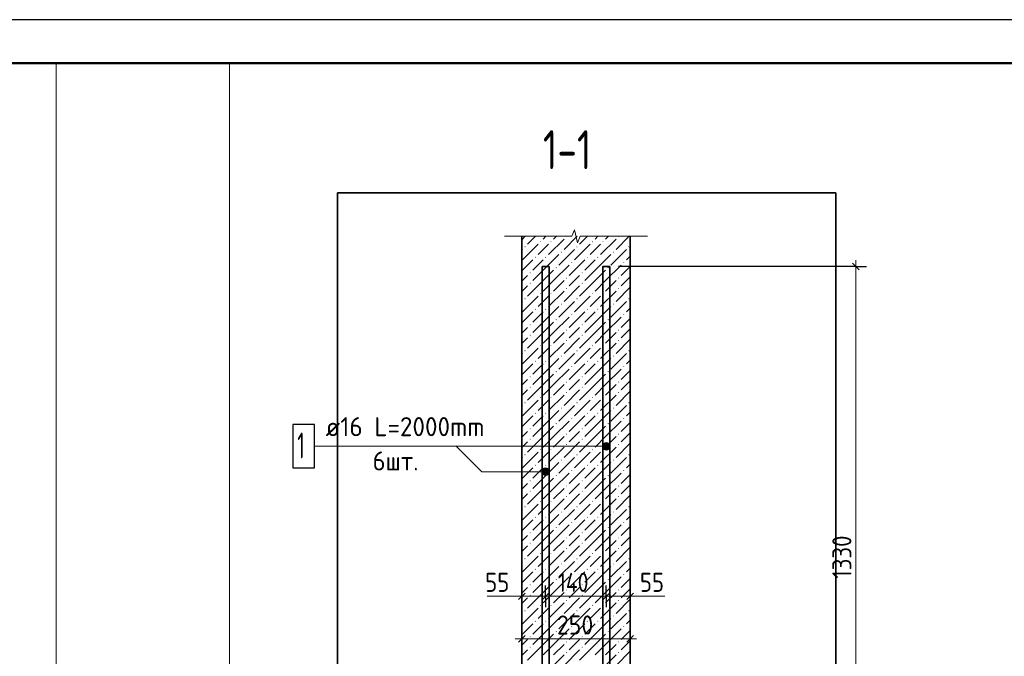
# Model space of a CAD drawing. Header units: millimetres. Extents: x 0 to 42000, y 0 to 29700.
# Tile 5 of 6: x 20580 to 31943, y 22352 to 29700. Entities that reach past the tile are written whole.
import ezdxf

# ---------------------------------------------------------------- set-up
doc = ezdxf.new("R2010")
doc.units = ezdxf.units.MM
for name, color, linetype, lineweight in [('Standard', 7, 'Continuous', 25), ('Выпуски арматуры Г-обр.', 52, 'Continuous', 25), ('ЖБ Пилон', 7, 'Continuous', 35), ('Размерная линия_ общее', 7, 'Continuous', 13), ('Текст_ общее', 7, 'Continuous', 25)]:
    doc.layers.add(name, color=color, linetype=linetype, lineweight=lineweight)
doc.styles.add('ISOCPEUR', font='txt')

msp = doc.modelspace()

# ---------------------------------------------------------------- hatches: boundary and pattern name
at = {"layer": 'Standard', "linetype": 'Continuous', "lineweight": 13, "transparency": 33554687}
for points in [[(27311, 24753), (27311, 24798), (27305, 24776)], [(27311, 24798), (27328, 24737), (27328, 24815)], [(27311, 24798), (27311, 24753), (27328, 24737)], [(27328, 24815), (27350, 24731), (27350, 24821)], [(27328, 24815), (27328, 24737), (27350, 24731)], [(27350, 24821), (27350, 24731), (27373, 24737)], [(27350, 24821), (27373, 24737), (27373, 24815)], [(27373, 24815), (27373, 24737), (27389, 24753)], [(27373, 24815), (27389, 24753), (27389, 24798)], [(27389, 24798), (27389, 24753), (27395, 24776)], [(26611, 24461), (26611, 24506), (26605, 24483)], [(26611, 24506), (26628, 24445), (26628, 24522)], [(26611, 24506), (26611, 24461), (26628, 24445)], [(26628, 24522), (26650, 24438), (26650, 24528)], [(26628, 24522), (26628, 24445), (26650, 24438)], [(26650, 24528), (26650, 24438), (26673, 24445)], [(26650, 24528), (26673, 24445), (26673, 24522)], [(26673, 24522), (26673, 24445), (26689, 24461)], [(26673, 24522), (26689, 24461), (26689, 24506)], [(26689, 24506), (26689, 24461), (26695, 24483)]]:
    msp.add_hatch(color=7, dxfattribs=at).paths.add_polyline_path(points)
at = {"layer": 'ЖБ Пилон', "linetype": 'Continuous', "lineweight": 18, "transparency": 33554687}
for points in [[(26885, 27198), (26888, 27200), (26896, 27200), (26898, 27198), (26892, 27191)], [(27485, 27198), (27488, 27200), (27496, 27200), (27498, 27198), (27492, 27191)], [(26405, 27078), (26412, 27084), (26418, 27078), (26412, 27071)], [(26585, 27138), (26592, 27144), (26598, 27138), (26592, 27131)], [(26705, 27138), (26712, 27144), (26718, 27138), (26712, 27131)], [(27005, 27078), (27012, 27084), (27018, 27078), (27012, 27071)], [(27185, 27138), (27192, 27144), (27198, 27138), (27192, 27131)], [(27305, 27138), (27312, 27144), (27318, 27138), (27312, 27131)], [(27605, 27078), (27612, 27084), (27618, 27078), (27612, 27071)], [(26525, 26958), (26532, 26964), (26538, 26958), (26532, 26951)], [(26645, 26958), (26652, 26964), (26658, 26958), (26652, 26951)], [(26825, 27018), (26832, 27024), (26838, 27018), (26832, 27011)], [(27125, 26958), (27132, 26964), (27138, 26958), (27132, 26951)], [(27245, 26958), (27252, 26964), (27258, 26958), (27252, 26951)], [(27425, 27018), (27432, 27024), (27438, 27018), (27432, 27011)], [(26765, 26838), (26772, 26844), (26778, 26838), (26772, 26831)], [(26945, 26898), (26952, 26904), (26958, 26898), (26952, 26891)], [(27365, 26838), (27372, 26844), (27378, 26838), (27372, 26831)], [(27545, 26898), (27552, 26904), (27558, 26898), (27552, 26891)], [(26465, 26778), (26472, 26784), (26478, 26778), (26472, 26771)], [(26885, 26718), (26892, 26724), (26898, 26718), (26892, 26711)], [(27065, 26778), (27072, 26784), (27078, 26778), (27072, 26771)], [(27485, 26718), (27492, 26724), (27498, 26718), (27492, 26711)], [(26465, 26658), (26472, 26664), (26478, 26658), (26472, 26651)], [(26885, 26598), (26892, 26604), (26898, 26598), (26892, 26591)], [(27065, 26658), (27072, 26664), (27078, 26658), (27072, 26651)], [(27485, 26598), (27492, 26604), (27498, 26598), (27492, 26591)], [(26405, 26478), (26412, 26484), (26418, 26478), (26412, 26471)], [(26585, 26538), (26592, 26544), (26598, 26538), (26592, 26531)], [(26705, 26538), (26712, 26544), (26718, 26538), (26712, 26531)], [(27005, 26478), (27012, 26484), (27018, 26478), (27012, 26471)], [(27185, 26538), (27192, 26544), (27198, 26538), (27192, 26531)], [(27305, 26538), (27312, 26544), (27318, 26538), (27312, 26531)], [(27605, 26478), (27612, 26484), (27618, 26478), (27612, 26471)], [(26525, 26358), (26532, 26364), (26538, 26358), (26532, 26351)], [(26645, 26358), (26652, 26364), (26658, 26358), (26652, 26351)], [(26825, 26418), (26832, 26424), (26838, 26418), (26832, 26411)], [(27125, 26358), (27132, 26364), (27138, 26358), (27132, 26351)], [(27245, 26358), (27252, 26364), (27258, 26358), (27252, 26351)], [(27425, 26418), (27432, 26424), (27438, 26418), (27432, 26411)], [(26945, 26298), (26952, 26304), (26958, 26298), (26952, 26291)], [(27545, 26298), (27552, 26304), (27558, 26298), (27552, 26291)], [(26465, 26178), (26472, 26184), (26478, 26178), (26472, 26171)], [(26765, 26238), (26772, 26244), (26778, 26238), (26772, 26231)], [(27065, 26178), (27072, 26184), (27078, 26178), (27072, 26171)], [(27365, 26238), (27372, 26244), (27378, 26238), (27372, 26231)], [(26465, 26058), (26472, 26064), (26478, 26058), (26472, 26051)], [(26885, 26118), (26892, 26124), (26898, 26118), (26892, 26111)], [(27065, 26058), (27072, 26064), (27078, 26058), (27072, 26051)], [(27485, 26118), (27492, 26124), (27498, 26118), (27492, 26111)], [(26585, 25938), (26592, 25944), (26598, 25938), (26592, 25931)], [(26705, 25938), (26712, 25944), (26718, 25938), (26712, 25931)], [(26885, 25998), (26892, 26004), (26898, 25998), (26892, 25991)], [(27185, 25938), (27192, 25944), (27198, 25938), (27192, 25931)], [(27305, 25938), (27312, 25944), (27318, 25938), (27312, 25931)], [(27485, 25998), (27492, 26004), (27498, 25998), (27492, 25991)], [(26405, 25878), (26412, 25884), (26418, 25878), (26412, 25871)], [(26825, 25818), (26832, 25824), (26838, 25818), (26832, 25811)], [(27005, 25878), (27012, 25884), (27018, 25878), (27012, 25871)], [(27425, 25818), (27432, 25824), (27438, 25818), (27432, 25811)], [(27605, 25878), (27612, 25884), (27618, 25878), (27612, 25871)], [(26525, 25758), (26532, 25764), (26538, 25758), (26532, 25751)], [(26645, 25758), (26652, 25764), (26658, 25758), (26652, 25751)], [(26945, 25698), (26952, 25704), (26958, 25698), (26952, 25691)], [(27125, 25758), (27132, 25764), (27138, 25758), (27132, 25751)], [(27245, 25758), (27252, 25764), (27258, 25758), (27252, 25751)], [(27545, 25698), (27552, 25704), (27558, 25698), (27552, 25691)], [(26465, 25578), (26472, 25584), (26478, 25578), (26472, 25571)], [(26765, 25638), (26772, 25644), (26778, 25638), (26772, 25631)], [(27065, 25578), (27072, 25584), (27078, 25578), (27072, 25571)], [(27365, 25638), (27372, 25644), (27378, 25638), (27372, 25631)], [(26465, 25458), (26472, 25464), (26478, 25458), (26472, 25451)], [(26885, 25518), (26892, 25524), (26898, 25518), (26892, 25511)], [(27065, 25458), (27072, 25464), (27078, 25458), (27072, 25451)], [(27485, 25518), (27492, 25524), (27498, 25518), (27492, 25511)], [(26585, 25338), (26592, 25344), (26598, 25338), (26592, 25331)], [(26705, 25338), (26712, 25344), (26718, 25338), (26712, 25331)], [(26885, 25398), (26892, 25404), (26898, 25398), (26892, 25391)], [(27185, 25338), (27192, 25344), (27198, 25338), (27192, 25331)], [(27305, 25338), (27312, 25344), (27318, 25338), (27312, 25331)], [(27485, 25398), (27492, 25404), (27498, 25398), (27492, 25391)], [(26405, 25278), (26412, 25284), (26418, 25278), (26412, 25271)], [(27005, 25278), (27012, 25284), (27018, 25278), (27012, 25271)], [(27605, 25278), (27612, 25284), (27618, 25278), (27612, 25271)], [(26525, 25158), (26532, 25164), (26538, 25158), (26532, 25151)], [(26645, 25158), (26652, 25164), (26658, 25158), (26652, 25151)], [(26825, 25218), (26832, 25224), (26838, 25218), (26832, 25211)], [(27125, 25158), (27132, 25164), (27138, 25158), (27132, 25151)], [(27245, 25158), (27252, 25164), (27258, 25158), (27252, 25151)], [(27425, 25218), (27432, 25224), (27438, 25218), (27432, 25211)], [(26765, 25038), (26772, 25044), (26778, 25038), (26772, 25031)], [(26945, 25098), (26952, 25104), (26958, 25098), (26952, 25091)], [(27365, 25038), (27372, 25044), (27378, 25038), (27372, 25031)], [(27545, 25098), (27552, 25104), (27558, 25098), (27552, 25091)], [(26465, 24978), (26472, 24984), (26478, 24978), (26472, 24971)], [(26885, 24918), (26892, 24924), (26898, 24918), (26892, 24911)], [(27065, 24978), (27072, 24984), (27078, 24978), (27072, 24971)], [(27485, 24918), (27492, 24924), (27498, 24918), (27492, 24911)], [(26465, 24858), (26472, 24864), (26478, 24858), (26472, 24851)], [(26885, 24798), (26892, 24804), (26898, 24798), (26892, 24791)], [(27065, 24858), (27072, 24864), (27078, 24858), (27072, 24851)], [(27485, 24798), (27492, 24804), (27498, 24798), (27492, 24791)], [(26405, 24678), (26412, 24684), (26418, 24678), (26412, 24671)], [(26585, 24738), (26592, 24744), (26598, 24738), (26592, 24731)], [(26705, 24738), (26712, 24744), (26718, 24738), (26712, 24731)], [(27005, 24678), (27012, 24684), (27018, 24678), (27012, 24671)], [(27185, 24738), (27192, 24744), (27198, 24738), (27192, 24731)], [(27305, 24738), (27312, 24744), (27318, 24738), (27312, 24731)], [(27605, 24678), (27612, 24684), (27618, 24678), (27612, 24671)], [(26525, 24558), (26532, 24564), (26538, 24558), (26532, 24551)], [(26645, 24558), (26652, 24564), (26658, 24558), (26652, 24551)], [(26825, 24618), (26832, 24624), (26838, 24618), (26832, 24611)], [(27125, 24558), (27132, 24564), (27138, 24558), (27132, 24551)], [(27245, 24558), (27252, 24564), (27258, 24558), (27252, 24551)], [(27425, 24618), (27432, 24624), (27438, 24618), (27432, 24611)], [(26765, 24438), (26772, 24444), (26778, 24438), (26772, 24431)], [(26945, 24498), (26952, 24504), (26958, 24498), (26952, 24491)], [(27365, 24438), (27372, 24444), (27378, 24438), (27372, 24431)], [(27545, 24498), (27552, 24504), (27558, 24498), (27552, 24491)], [(26465, 24378), (26472, 24384), (26478, 24378), (26472, 24371)], [(26885, 24318), (26892, 24324), (26898, 24318), (26892, 24311)], [(27065, 24378), (27072, 24384), (27078, 24378), (27072, 24371)], [(27485, 24318), (27492, 24324), (27498, 24318), (27492, 24311)], [(26465, 24258), (26472, 24264), (26478, 24258), (26472, 24251)], [(26885, 24198), (26892, 24204), (26898, 24198), (26892, 24191)], [(27065, 24258), (27072, 24264), (27078, 24258), (27072, 24251)], [(27485, 24198), (27492, 24204), (27498, 24198), (27492, 24191)], [(26585, 24138), (26592, 24144), (26598, 24138), (26592, 24131)], [(26705, 24138), (26712, 24144), (26718, 24138), (26712, 24131)], [(27185, 24138), (27192, 24144), (27198, 24138), (27192, 24131)], [(27305, 24138), (27312, 24144), (27318, 24138), (27312, 24131)], [(26405, 24078), (26412, 24084), (26418, 24078), (26412, 24071)], [(26825, 24018), (26832, 24024), (26838, 24018), (26832, 24011)], [(27005, 24078), (27012, 24084), (27018, 24078), (27012, 24071)], [(27425, 24018), (27432, 24024), (27438, 24018), (27432, 24011)], [(27605, 24078), (27612, 24084), (27618, 24078), (27612, 24071)], [(26525, 23958), (26532, 23964), (26538, 23958), (26532, 23951)], [(26645, 23958), (26652, 23964), (26658, 23958), (26652, 23951)], [(26945, 23898), (26952, 23904), (26958, 23898), (26952, 23891)], [(27125, 23958), (27132, 23964), (27138, 23958), (27132, 23951)], [(27245, 23958), (27252, 23964), (27258, 23958), (27252, 23951)], [(27545, 23898), (27552, 23904), (27558, 23898), (27552, 23891)], [(26465, 23778), (26472, 23784), (26478, 23778), (26472, 23771)], [(26765, 23838), (26772, 23844), (26778, 23838), (26772, 23831)], [(27065, 23778), (27072, 23784), (27078, 23778), (27072, 23771)], [(27365, 23838), (27372, 23844), (27378, 23838), (27372, 23831)], [(26465, 23658), (26472, 23664), (26478, 23658), (26472, 23651)], [(26885, 23718), (26892, 23724), (26898, 23718), (26892, 23711)], [(27065, 23658), (27072, 23664), (27078, 23658), (27072, 23651)], [(27485, 23718), (27492, 23724), (27498, 23718), (27492, 23711)], [(26585, 23538), (26592, 23544), (26598, 23538), (26592, 23531)], [(26705, 23538), (26712, 23544), (26718, 23538), (26712, 23531)], [(26885, 23598), (26892, 23604), (26898, 23598), (26892, 23591)], [(27185, 23538), (27192, 23544), (27198, 23538), (27192, 23531)], [(27305, 23538), (27312, 23544), (27318, 23538), (27312, 23531)], [(27485, 23598), (27492, 23604), (27498, 23598), (27492, 23591)], [(26405, 23478), (26412, 23484), (26418, 23478), (26412, 23471)], [(26825, 23418), (26832, 23424), (26838, 23418), (26832, 23411)], [(27005, 23478), (27012, 23484), (27018, 23478), (27012, 23471)], [(27425, 23418), (27432, 23424), (27438, 23418), (27432, 23411)], [(27605, 23478), (27612, 23484), (27618, 23478), (27612, 23471)], [(26525, 23358), (26532, 23364), (26538, 23358), (26532, 23351)], [(26645, 23358), (26652, 23364), (26658, 23358), (26652, 23351)], [(26945, 23298), (26952, 23304), (26958, 23298), (26952, 23291)], [(27125, 23358), (27132, 23364), (27138, 23358), (27132, 23351)], [(27245, 23358), (27252, 23364), (27258, 23358), (27252, 23351)], [(27545, 23298), (27552, 23304), (27558, 23298), (27552, 23291)], [(26465, 23178), (26472, 23184), (26478, 23178), (26472, 23171)], [(26765, 23238), (26772, 23244), (26778, 23238), (26772, 23231)], [(27065, 23178), (27072, 23184), (27078, 23178), (27072, 23171)], [(27365, 23238), (27372, 23244), (27378, 23238), (27372, 23231)], [(26885, 23118), (26892, 23124), (26898, 23118), (26892, 23111)], [(27485, 23118), (27492, 23124), (27498, 23118), (27492, 23111)], [(26465, 23058), (26472, 23064), (26478, 23058), (26472, 23051)], [(26885, 22998), (26892, 23004), (26898, 22998), (26892, 22991)], [(27065, 23058), (27072, 23064), (27078, 23058), (27072, 23051)], [(27485, 22998), (27492, 23004), (27498, 22998), (27492, 22991)], [(26405, 22878), (26412, 22884), (26418, 22878), (26412, 22871)], [(26585, 22938), (26592, 22944), (26598, 22938), (26592, 22931)], [(26705, 22938), (26712, 22944), (26718, 22938), (26712, 22931)], [(27005, 22878), (27012, 22884), (27018, 22878), (27012, 22871)], [(27185, 22938), (27192, 22944), (27198, 22938), (27192, 22931)], [(27305, 22938), (27312, 22944), (27318, 22938), (27312, 22931)], [(27605, 22878), (27612, 22884), (27618, 22878), (27612, 22871)], [(26525, 22758), (26532, 22764), (26538, 22758), (26532, 22751)], [(26645, 22758), (26652, 22764), (26658, 22758), (26652, 22751)], [(26825, 22818), (26832, 22824), (26838, 22818), (26832, 22811)], [(27125, 22758), (27132, 22764), (27138, 22758), (27132, 22751)], [(27245, 22758), (27252, 22764), (27258, 22758), (27252, 22751)], [(27425, 22818), (27432, 22824), (27438, 22818), (27432, 22811)], [(26765, 22638), (26772, 22644), (26778, 22638), (26772, 22631)], [(26945, 22698), (26952, 22704), (26958, 22698), (26952, 22691)], [(27365, 22638), (27372, 22644), (27378, 22638), (27372, 22631)], [(27545, 22698), (27552, 22704), (27558, 22698), (27552, 22691)], [(26465, 22578), (26472, 22584), (26478, 22578), (26472, 22571)], [(26885, 22518), (26892, 22524), (26898, 22518), (26892, 22511)], [(27065, 22578), (27072, 22584), (27078, 22578), (27072, 22571)], [(27485, 22518), (27492, 22524), (27498, 22518), (27492, 22511)], [(26465, 22458), (26472, 22464), (26478, 22458), (26472, 22451)], [(26885, 22398), (26892, 22404), (26898, 22398), (26892, 22391)], [(27065, 22458), (27072, 22464), (27078, 22458), (27072, 22451)], [(27485, 22398), (27492, 22404), (27498, 22398), (27492, 22391)]]:
    msp.add_hatch(color=7, dxfattribs=at).paths.add_polyline_path(points, flags=16)

# ---------------------------------------------------------------- linework, layer by layer
at = {"layer": 'Standard', "color": 7, "linetype": 'Continuous', "lineweight": 13, "transparency": 33554687}
for p, q in [((26951, 27200), (26984, 27275)), ((26984, 27275), (27017, 27125)), ((26175, 27200), (26951, 27200)), ((27017, 27125), (27050, 27200)), ((27050, 27200), (27825, 27200)), ((27825, 27200), (27825, 27200)), ((27305, 24776), (27305, 24776)), ((27350, 24821), (27350, 24821)), ((27395, 24776), (27395, 24776)), ((27350, 24731), (27350, 24731)), ((26605, 24483), (26605, 24483)), ((26650, 24528), (26650, 24528)), ((26650, 24438), (26650, 24438)), ((26695, 24483), (26695, 24483)), ((25975, 23046), (26375, 23046)), ((27625, 23046), (28025, 23046))]:
    msp.add_line(p, q, dxfattribs=at)
at = {"layer": 'Standard', "color": 7, "linetype": 'Continuous', "lineweight": 25, "transparency": 33554687}
msp.add_lwpolyline([(0, 0), (42000, 0), (42000, 29700), (0, 29700), (0, 0)], close=True, dxfattribs=at)
at = {"layer": 'Standard', "color": 7, "linetype": 'Continuous', "lineweight": 50, "transparency": 33554687}
msp.add_lwpolyline([(2000, 29200), (41500, 29200), (41500, 500), (2000, 500), (2000, 29200)], close=True, dxfattribs=at)
at = {"layer": 'Standard', "color": 7, "linetype": 'Continuous', "lineweight": 13, "transparency": 33554687}
for points in [[(2000, 29200), (2000, 500), (21000, 500), (21000, 29200), (2000, 29200)], [(41500, 29200), (23000, 29200), (23000, 6000), (41500, 6000), (41500, 29200)], [(23984, 24776), (26962, 24776), (27350, 24776)], [(25619, 24776), (25912, 24483), (26650, 24483)]]:
    msp.add_lwpolyline(points, dxfattribs=at)
at = {"layer": 'Standard', "color": 254, "linetype": 'Continuous', "lineweight": 35, "true_color": 0xc4c4ff, "transparency": 33554687}
msp.add_lwpolyline([(24249, 16200), (29999, 16200), (29999, 27700), (24249, 27700), (24249, 16200)], dxfattribs=at)
at = {"layer": 'Standard', "color": 7, "linetype": 'Continuous', "lineweight": 13, "transparency": 33554687}
for centre in [(27350, 24776), (26650, 24483)]:
    msp.add_circle(centre, 45, dxfattribs=at)
at = {"layer": 'Выпуски арматуры Г-обр.', "color": 7, "linetype": 'Continuous', "lineweight": 35, "transparency": 33554687}
for points in [[(26610, 16850), (26610, 26850), (26690, 26850), (26690, 16850), (26610, 16850)], [(26610, 16850), (26610, 26850), (26690, 26850), (26690, 16850), (26610, 16850)], [(26610, 16850), (26610, 26850), (26690, 26850), (26690, 16850), (26610, 16850)], [(26610, 16850), (26610, 26850), (26690, 26850), (26690, 16850), (26610, 16850)], [(27310, 16850), (27310, 26850), (27390, 26850), (27390, 16850), (27310, 16850)], [(27310, 16850), (27310, 26850), (27390, 26850), (27390, 16850), (27310, 16850)], [(27310, 16850), (27310, 26850), (27390, 26850), (27390, 16850), (27310, 16850)], [(27310, 16850), (27310, 26850), (27390, 26850), (27390, 16850), (27310, 16850)]]:
    msp.add_lwpolyline(points, dxfattribs=at)
at = {"layer": 'Выпуски арматуры Г-обр.', "color": 7, "linetype": 'Continuous', "lineweight": 25, "transparency": 33554687}
msp.add_lwpolyline([(23734, 24526), (23984, 24526), (23984, 25026), (23734, 25026), (23734, 24526)], dxfattribs=at)
at = {"layer": 'ЖБ Пилон', "color": 9, "linetype": 'Continuous', "lineweight": 18, "true_color": 0xc7c7c7, "transparency": 33554687}
for p, q in [((26414, 27200), (26375, 27161)), ((26534, 27200), (26442, 27108)), ((26654, 27200), (26622, 27168)), ((26862, 27168), (26682, 26988)), ((26774, 27200), (26742, 27168)), ((27014, 27200), (26862, 27048)), ((27134, 27200), (27042, 27108)), ((27254, 27200), (27222, 27168)), ((27462, 27168), (27282, 26988)), ((27374, 27200), (27342, 27168)), ((27614, 27200), (27462, 27048)), ((26382, 27048), (26375, 27041)), ((26562, 27108), (26382, 26928)), ((26562, 26988), (26622, 27048)), ((26622, 27048), (26682, 27108)), ((26982, 27048), (26802, 26868)), ((27162, 27108), (26982, 26928)), ((27162, 26988), (27222, 27048)), ((27222, 27048), (27282, 27108)), ((27582, 27048), (27402, 26868)), ((26622, 26808), (26802, 26988)), ((27222, 26808), (27402, 26988)), ((27625, 26971), (27582, 26928)), ((26502, 26928), (26375, 26801)), ((26622, 26928), (26502, 26808)), ((26742, 26688), (26922, 26868)), ((27102, 26928), (26922, 26748)), ((27222, 26928), (27102, 26808)), ((27342, 26688), (27522, 26868)), ((27625, 26851), (27522, 26748)), ((26382, 26688), (26442, 26748)), ((26622, 26808), (26502, 26688)), ((26742, 26808), (26622, 26688)), ((26982, 26688), (27042, 26748)), ((27222, 26808), (27102, 26688)), ((27342, 26808), (27222, 26688)), ((27582, 26688), (27625, 26731)), ((26375, 26681), (26382, 26688)), ((26442, 26628), (26375, 26561)), ((26622, 26688), (26442, 26508)), ((26742, 26688), (26622, 26568)), ((26862, 26688), (26742, 26568)), ((27042, 26628), (26862, 26448)), ((26922, 26628), (26982, 26688)), ((27222, 26688), (27042, 26508)), ((27342, 26688), (27222, 26568)), ((27462, 26688), (27342, 26568)), ((27625, 26611), (27462, 26448)), ((27522, 26628), (27582, 26688)), ((26562, 26508), (26382, 26328)), ((26622, 26448), (26682, 26508)), ((26862, 26568), (26682, 26388)), ((27162, 26508), (26982, 26328)), ((27222, 26448), (27282, 26508)), ((27462, 26568), (27282, 26388)), ((26382, 26448), (26375, 26441)), ((26562, 26388), (26622, 26448)), ((26622, 26208), (26802, 26388)), ((26982, 26448), (26802, 26268)), ((27162, 26388), (27222, 26448)), ((27222, 26208), (27402, 26388)), ((27582, 26448), (27402, 26268)), ((27625, 26371), (27582, 26328)), ((26502, 26328), (26375, 26201)), ((26622, 26328), (26502, 26208)), ((26742, 26088), (26922, 26268)), ((27102, 26328), (26922, 26148)), ((27222, 26328), (27102, 26208)), ((27342, 26088), (27522, 26268)), ((27625, 26251), (27522, 26148)), ((26382, 26088), (26442, 26148)), ((26622, 26208), (26502, 26088)), ((26742, 26208), (26622, 26088)), ((26982, 26088), (27042, 26148)), ((27222, 26208), (27102, 26088)), ((27342, 26208), (27222, 26088)), ((26375, 26081), (26382, 26088)), ((26442, 26028), (26375, 25961)), ((26622, 26088), (26442, 25908)), ((26742, 26088), (26622, 25968)), ((26862, 26088), (26742, 25968)), ((27042, 26028), (26862, 25848)), ((26922, 26028), (26982, 26088)), ((27222, 26088), (27042, 25908)), ((27342, 26088), (27222, 25968)), ((27462, 26088), (27342, 25968)), ((27522, 26028), (27582, 26088)), ((27582, 26088), (27625, 26131)), ((26862, 25968), (26682, 25788)), ((27462, 25968), (27282, 25788)), ((27625, 26011), (27462, 25848)), ((26382, 25848), (26375, 25841)), ((26562, 25908), (26382, 25728)), ((26562, 25788), (26622, 25848)), ((26622, 25848), (26682, 25908)), ((26982, 25848), (26802, 25668)), ((27162, 25908), (26982, 25728)), ((27162, 25788), (27222, 25848)), ((27222, 25848), (27282, 25908)), ((27582, 25848), (27402, 25668)), ((26502, 25728), (26375, 25601)), ((26622, 25728), (26502, 25608)), ((26622, 25608), (26802, 25788)), ((27102, 25728), (26922, 25548)), ((27222, 25728), (27102, 25608)), ((27222, 25608), (27402, 25788)), ((27625, 25771), (27582, 25728)), ((26622, 25608), (26502, 25488)), ((26742, 25608), (26622, 25488)), ((26742, 25488), (26922, 25668)), ((27222, 25608), (27102, 25488)), ((27342, 25608), (27222, 25488)), ((27342, 25488), (27522, 25668)), ((27625, 25651), (27522, 25548)), ((26375, 25481), (26382, 25488)), ((26382, 25488), (26442, 25548)), ((26622, 25488), (26442, 25308)), ((26742, 25488), (26622, 25368)), ((26862, 25488), (26742, 25368)), ((26922, 25428), (26982, 25488)), ((26982, 25488), (27042, 25548)), ((27222, 25488), (27042, 25308)), ((27342, 25488), (27222, 25368)), ((27462, 25488), (27342, 25368)), ((27522, 25428), (27582, 25488)), ((27582, 25488), (27625, 25531)), ((26442, 25428), (26375, 25361)), ((26862, 25368), (26682, 25188)), ((27042, 25428), (26862, 25248)), ((27462, 25368), (27282, 25188)), ((27625, 25411), (27462, 25248)), ((26382, 25248), (26375, 25241)), ((26562, 25308), (26382, 25128)), ((26562, 25188), (26622, 25248)), ((26622, 25248), (26682, 25308)), ((26982, 25248), (26802, 25068)), ((27162, 25308), (26982, 25128)), ((27162, 25188), (27222, 25248)), ((27222, 25248), (27282, 25308)), ((27582, 25248), (27402, 25068)), ((26502, 25128), (26375, 25001)), ((26622, 25128), (26502, 25008)), ((26622, 25008), (26802, 25188)), ((27102, 25128), (26922, 24948)), ((27222, 25128), (27102, 25008)), ((27222, 25008), (27402, 25188)), ((27625, 25171), (27582, 25128)), ((26622, 25008), (26502, 24888)), ((26742, 25008), (26622, 24888)), ((26742, 24888), (26922, 25068)), ((27222, 25008), (27102, 24888)), ((27342, 25008), (27222, 24888)), ((27342, 24888), (27522, 25068)), ((27625, 25051), (27522, 24948)), ((26375, 24881), (26382, 24888)), ((26382, 24888), (26442, 24948)), ((26622, 24888), (26442, 24708)), ((26742, 24888), (26622, 24768)), ((26862, 24888), (26742, 24768)), ((26922, 24828), (26982, 24888)), ((26982, 24888), (27042, 24948)), ((27222, 24888), (27042, 24708)), ((27342, 24888), (27222, 24768)), ((27462, 24888), (27342, 24768)), ((27522, 24828), (27582, 24888)), ((27582, 24888), (27625, 24931)), ((26442, 24828), (26375, 24761)), ((27042, 24828), (26862, 24648)), ((27625, 24811), (27462, 24648)), ((26562, 24708), (26382, 24528)), ((26622, 24648), (26682, 24708)), ((26862, 24768), (26682, 24588)), ((27162, 24708), (26982, 24528)), ((27222, 24648), (27282, 24708)), ((27462, 24768), (27282, 24588)), ((26382, 24648), (26375, 24641)), ((26562, 24588), (26622, 24648)), ((26622, 24408), (26802, 24588)), ((26982, 24648), (26802, 24468)), ((27162, 24588), (27222, 24648)), ((27222, 24408), (27402, 24588)), ((27582, 24648), (27402, 24468)), ((27625, 24571), (27582, 24528)), ((26502, 24528), (26375, 24401)), ((26622, 24528), (26502, 24408)), ((26742, 24288), (26922, 24468)), ((27102, 24528), (26922, 24348)), ((27222, 24528), (27102, 24408)), ((27342, 24288), (27522, 24468)), ((27625, 24451), (27522, 24348)), ((26382, 24288), (26442, 24348)), ((26622, 24408), (26502, 24288)), ((26742, 24408), (26622, 24288)), ((26982, 24288), (27042, 24348)), ((27222, 24408), (27102, 24288)), ((27342, 24408), (27222, 24288)), ((27582, 24288), (27625, 24331)), ((26375, 24281), (26382, 24288)), ((26442, 24228), (26375, 24161)), ((26622, 24288), (26442, 24108)), ((26742, 24288), (26622, 24168)), ((26862, 24288), (26742, 24168)), ((27042, 24228), (26862, 24048)), ((26922, 24228), (26982, 24288)), ((27222, 24288), (27042, 24108)), ((27342, 24288), (27222, 24168)), ((27462, 24288), (27342, 24168)), ((27625, 24211), (27462, 24048)), ((27522, 24228), (27582, 24288)), ((26562, 24108), (26382, 23928)), ((26622, 24048), (26682, 24108)), ((26862, 24168), (26682, 23988)), ((27162, 24108), (26982, 23928)), ((27222, 24048), (27282, 24108)), ((27462, 24168), (27282, 23988)), ((26382, 24048), (26375, 24041)), ((26562, 23988), (26622, 24048)), ((26622, 23808), (26802, 23988)), ((26982, 24048), (26802, 23868)), ((27162, 23988), (27222, 24048)), ((27222, 23808), (27402, 23988)), ((27582, 24048), (27402, 23868)), ((26502, 23928), (26375, 23801)), ((26622, 23928), (26502, 23808)), ((26742, 23688), (26922, 23868)), ((27102, 23928), (26922, 23748)), ((27222, 23928), (27102, 23808)), ((27342, 23688), (27522, 23868)), ((27625, 23971), (27582, 23928)), ((26622, 23808), (26502, 23688)), ((26742, 23808), (26622, 23688)), ((27222, 23808), (27102, 23688)), ((27342, 23808), (27222, 23688)), ((27625, 23851), (27522, 23748)), ((26375, 23681), (26382, 23688)), ((26382, 23688), (26442, 23748)), ((26622, 23688), (26442, 23508)), ((26742, 23688), (26622, 23568)), ((26862, 23688), (26742, 23568)), ((26922, 23628), (26982, 23688)), ((26982, 23688), (27042, 23748)), ((27222, 23688), (27042, 23508)), ((27342, 23688), (27222, 23568)), ((27462, 23688), (27342, 23568)), ((27522, 23628), (27582, 23688)), ((27582, 23688), (27625, 23731)), ((26442, 23628), (26375, 23561)), ((26862, 23568), (26682, 23388)), ((27042, 23628), (26862, 23448)), ((27462, 23568), (27282, 23388)), ((27625, 23611), (27462, 23448)), ((26382, 23448), (26375, 23441)), ((26562, 23508), (26382, 23328)), ((26562, 23388), (26622, 23448)), ((26622, 23448), (26682, 23508)), ((26982, 23448), (26802, 23268)), ((27162, 23508), (26982, 23328)), ((27162, 23388), (27222, 23448)), ((27222, 23448), (27282, 23508)), ((27582, 23448), (27402, 23268)), ((26502, 23328), (26375, 23201)), ((26622, 23328), (26502, 23208)), ((26622, 23208), (26802, 23388)), ((27102, 23328), (26922, 23148)), ((27222, 23328), (27102, 23208)), ((27222, 23208), (27402, 23388)), ((27625, 23371), (27582, 23328)), ((26622, 23208), (26502, 23088)), ((26742, 23208), (26622, 23088)), ((26742, 23088), (26922, 23268)), ((27222, 23208), (27102, 23088)), ((27342, 23208), (27222, 23088)), ((27342, 23088), (27522, 23268)), ((27625, 23251), (27522, 23148)), ((26375, 23081), (26382, 23088)), ((26382, 23088), (26442, 23148)), ((26622, 23088), (26442, 22908)), ((26742, 23088), (26622, 22968)), ((26862, 23088), (26742, 22968)), ((26922, 23028), (26982, 23088)), ((26982, 23088), (27042, 23148)), ((27222, 23088), (27042, 22908)), ((27342, 23088), (27222, 22968)), ((27462, 23088), (27342, 22968)), ((27522, 23028), (27582, 23088)), ((27582, 23088), (27625, 23131)), ((26442, 23028), (26375, 22961)), ((26862, 22968), (26682, 22788)), ((27042, 23028), (26862, 22848)), ((27462, 22968), (27282, 22788)), ((27625, 23011), (27462, 22848)), ((26382, 22848), (26375, 22841)), ((26562, 22908), (26382, 22728)), ((26562, 22788), (26622, 22848)), ((26622, 22848), (26682, 22908)), ((26982, 22848), (26802, 22668)), ((27162, 22908), (26982, 22728)), ((27162, 22788), (27222, 22848)), ((27222, 22848), (27282, 22908)), ((27582, 22848), (27402, 22668)), ((26502, 22728), (26375, 22601)), ((26622, 22728), (26502, 22608)), ((26622, 22608), (26802, 22788)), ((27102, 22728), (26922, 22548)), ((27222, 22728), (27102, 22608)), ((27222, 22608), (27402, 22788)), ((27625, 22771), (27582, 22728)), ((26742, 22488), (26922, 22668)), ((27342, 22488), (27522, 22668)), ((27625, 22651), (27522, 22548)), ((26382, 22488), (26442, 22548)), ((26622, 22608), (26502, 22488)), ((26742, 22608), (26622, 22488)), ((26982, 22488), (27042, 22548)), ((27222, 22608), (27102, 22488)), ((27342, 22608), (27222, 22488)), ((27582, 22488), (27625, 22531)), ((26375, 22481), (26382, 22488)), ((26442, 22428), (26375, 22361)), ((26622, 22488), (26442, 22308)), ((26742, 22488), (26622, 22368)), ((26862, 22488), (26742, 22368)), ((27042, 22428), (26862, 22248)), ((26922, 22428), (26982, 22488)), ((27222, 22488), (27042, 22308)), ((27342, 22488), (27222, 22368)), ((27462, 22488), (27342, 22368)), ((27625, 22411), (27462, 22248)), ((27522, 22428), (27582, 22488)), ((26862, 22368), (26682, 22188)), ((27462, 22368), (27282, 22188))]:
    msp.add_line(p, q, dxfattribs=at)
at = {"layer": 'ЖБ Пилон', "color": 7, "linetype": 'Continuous', "lineweight": 35, "transparency": 33554687}
for p, q in [((26375, 27200), (26375, 20200)), ((27625, 20200), (27625, 27200))]:
    msp.add_line(p, q, dxfattribs=at)
at = {"layer": 'Размерная линия_ общее', "color": 253, "linetype": 'Continuous', "lineweight": -3, "true_color": 0xa0a0a0, "transparency": 33554687}
for p, q in [((30229, 26850), (27490, 26850)), ((30229, 26850), (30104, 26850)), ((30229, 26850), (30354, 26850)), ((26375, 23046), (26375, 23171)), ((26650, 23046), (26650, 23171)), ((27350, 23046), (27350, 23171)), ((27625, 23046), (27625, 23171)), ((26375, 23046), (26375, 22921)), ((26375, 23046), (26375, 23046)), ((26650, 23046), (26650, 22921)), ((26650, 23046), (26650, 23046)), ((27350, 23046), (27350, 22921)), ((27350, 23046), (27350, 23046)), ((27625, 23046), (27625, 22921)), ((27625, 23046), (27625, 23046)), ((26375, 22554), (26375, 22679)), ((27625, 22554), (27625, 22679)), ((26375, 22554), (26375, 22429)), ((26375, 22554), (26375, 22554)), ((27625, 22554), (27625, 22429)), ((27625, 22554), (27625, 22554))]:
    msp.add_line(p, q, dxfattribs=at)
at = {"layer": 'Размерная линия_ общее', "color": 7, "linetype": 'Continuous', "lineweight": 25, "transparency": 33554687}
for p, q in [((30192, 26888), (30267, 26812)), ((26413, 23083), (26338, 23008)), ((26688, 23083), (26613, 23008)), ((27388, 23083), (27313, 23008)), ((27663, 23083), (27588, 23008)), ((26338, 22516), (26413, 22591)), ((27588, 22516), (27663, 22591))]:
    msp.add_line(p, q, dxfattribs=at)
at = {"layer": 'Размерная линия_ общее', "color": 7, "linetype": 'Continuous', "lineweight": 13, "transparency": 33554687}
for p, q in [((30229, 26850), (30229, 26925)), ((26375, 23046), (26300, 23046)), ((26650, 23046), (26375, 23046)), ((27350, 23046), (26650, 23046)), ((27625, 23046), (27350, 23046)), ((27625, 23046), (27700, 23046)), ((26375, 22554), (26300, 22554)), ((26375, 22554), (27625, 22554)), ((27625, 22554), (27700, 22554))]:
    msp.add_line(p, q, dxfattribs=at)
msp.add_lwpolyline([(30229, 26850), (30229, 23161), (30229, 23161), (30229, 20200)], dxfattribs=at)

# ---------------------------------------------------------------- texts
at = {"layer": 'Выпуски арматуры Г-обр.', "color": 7, "linetype": 'Continuous', "lineweight": 13, "transparency": 33554687, "attachment_point": 7, "style": 'ISOCPEUR'}
for s, insert, char_height, width in [('\\W0.96;ø16 L=2000mm ', (24111, 24893), 220, 2150.52), ('\\W0.56;1', (23784, 24636), 300, 233.33)]:
    msp.add_mtext(s, dxfattribs=dict(at, insert=insert, char_height=char_height, width=width))
at = {"layer": 'Размерная линия_ общее', "color": 7, "linetype": 'Continuous', "lineweight": 25, "transparency": 33554687, "insert": (30179, 23250), "char_height": 220, "width": 666.9, "attachment_point": 7, "rotation": 90, "style": 'ISOCPEUR'}
msp.add_mtext('\\W0.87;1330', dxfattribs=at)
at = {"layer": 'Размерная линия_ общее', "color": 7, "linetype": 'Continuous', "lineweight": 25, "transparency": 33554687, "char_height": 220, "attachment_point": 7, "style": 'ISOCPEUR'}
for s, insert, width in [('\\W0.87;55', (25952, 23096), 403.92), ('\\W0.83;140', (26791, 23096), 531.43), ('\\W0.87;55', (27738, 23096), 403.92), ('\\W0.91;250', (26780, 22604), 561.98)]:
    msp.add_mtext(s, dxfattribs=dict(at, insert=insert, width=width))
at = {"layer": 'Текст_ общее', "color": 7, "linetype": 'Continuous', "lineweight": 50, "transparency": 33554687, "insert": (26618, 27975), "char_height": 450, "width": 931, "attachment_point": 7, "style": 'ISOCPEUR'}
msp.add_mtext('\\W0.74;1-1', dxfattribs=at)
at = {"layer": 'Текст_ общее', "color": 7, "linetype": 'Continuous', "lineweight": 25, "transparency": 33554687, "insert": (24654, 24497), "char_height": 220, "width": 718.33, "attachment_point": 7, "style": 'ISOCPEUR'}
msp.add_mtext('\\W0.93;6шт.', dxfattribs=at)

doc.saveas('drawing.dxf')
